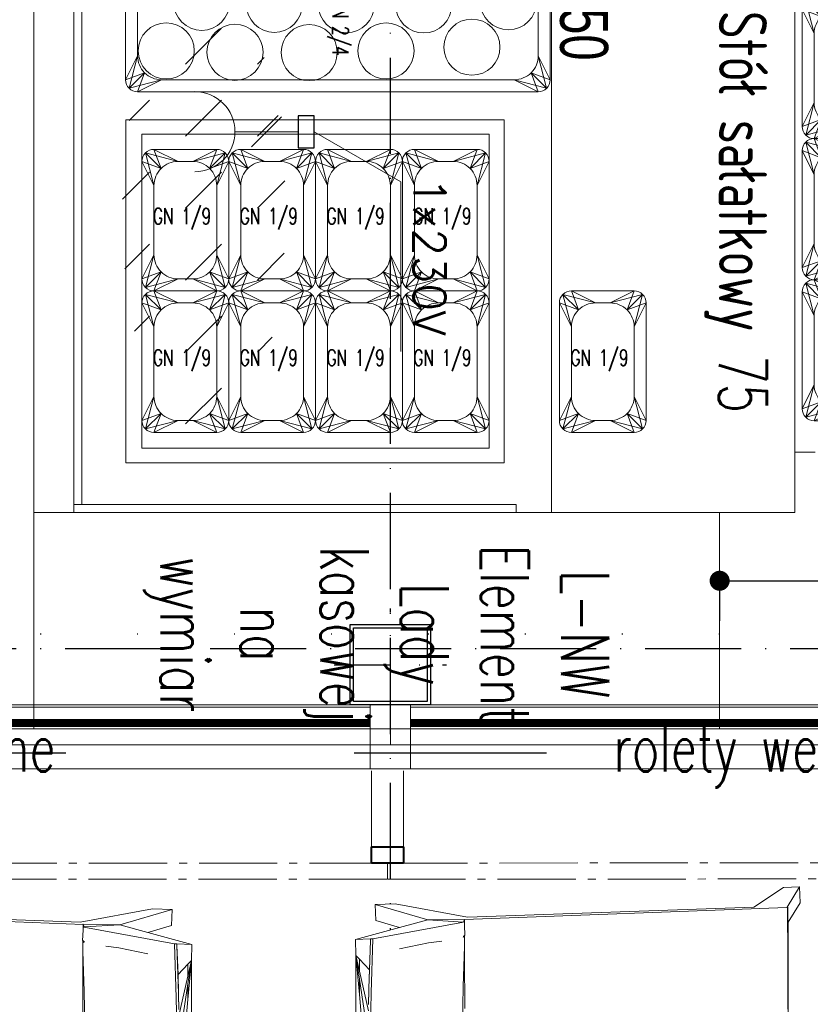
# Model space of a CAD drawing. Header units: metres. Extents: x 5541655 to 5588333, y 5589641 to 5627331.
# Tile 9 of 57: x 5585664 to 5585762, y 5625329 to 5625452. Entities that reach past the tile are written whole.
import ezdxf

# ---------------------------------------------------------------- set-up
doc = ezdxf.new("R2010")
doc.units = ezdxf.units.M
doc.header["$MEASUREMENT"] = 0
for name, pattern in [('ACAD_ISO03W100', [30, 12, -18]), ('ACAD_ISO07W100', [3, 0, -3]), ('ACAD_ISO10W100', [18, 12, -3, 0, -3]), ('AM_DIN_G_W050', [13.75, 9.75, -1.5, 1, -1.5]), ('DASHED', [19.05, 12.7, -6.35]), ('Kropki i Kreski', [6.702778, 3.527778, -1.763889, 0, -1.411111])]:
    doc.linetypes.add(name, pattern=pattern)
doc.layers.get('0').update_dxf_attribs({"linetype": 'CONTINUOUS', "lineweight": 18})
doc.layers.get('Defpoints').update_dxf_attribs({"linetype": 'CONTINUOUS'})
for name, color, linetype in [('2D- Siatka Modularna', 7, 'ACAD_ISO10W100'), ('Indeksy_urządzeń_gastronomicznych', 242, 'CONTINUOUS'), ('Ściany', 51, 'CONTINUOUS')]:
    doc.layers.add(name, color=color, linetype=linetype)
for name, color, linetype, lineweight in [('_E+E_ŻALUZJE', 34, 'AM_DIN_G_W050', 18), ('CHLODNICTWO', 94, 'CONTINUOUS', 20), ('drzwi', 30, 'CONTINUOUS', 20), ('Instalacje elektryczne', 1, 'CONTINUOUS', 20), ('MEBLE PKN', 150, 'CONTINUOUS', 20), ('WYMIARY WEW', 251, 'CONTINUOUS', 13)]:
    doc.layers.add(name, color=color, linetype=linetype, lineweight=lineweight)
doc.styles.add('JACEK_07', font='SIMPLEX.SHX', dxfattribs={"width": 0.7})
doc.styles.add('PL_D50', font='GOTHIC.TTF', dxfattribs={"height": 10})
doc.styles.get("Standard").update_dxf_attribs({"font": 'simplex.shx'})
doc.dimstyles.new('PLANCO D50', dxfattribs={"dimscale": 0.5, "dimtxt": 10, "dimasz": 5, "dimexe": 10, "dimexo": 15, "dimgap": 5, "dimtad": 1, "dimdec": 0, "dimrnd": 0.5, "dimzin": 12, "dimtxsty": 'PL_D50', "dimblk": 'DOT', "dimcen": 1.25, "dimadec": 0, "dimazin": 0, "dimtfac": 1, "dimtdec": 0, "dimtmove": 1, "dimatfit": 3, "dimldrblk": 'DOT', "dimfxl": 10, "dimfxlon": 1, "dimarcsym": 0})

# ---------------------------------------------------------------- blocks, each defined once
blk = doc.blocks.new('*U383')
blk.add_lwpolyline([(-15.2, -85.6), (11.8, -85.6), (11.8, 0), (-15.2, 0)], close=True)
at = {"layer": 'Defpoints', "linetype": 'ACAD_ISO07W100', "ltscale": 4}
blk.add_line((0, 0), (0, -85.6), dxfattribs=at)
at = {"color": 7, "insert": (0, -42.8), "char_height": 6, "width": 40, "attachment_point": 5, "style": 'JACEK_07'}
blk.add_mtext('L-NW\\PElement Lady kasowej\\Pna\\Pwymiar', dxfattribs=at)
blk = doc.blocks.new('_Dot')
at = {"color": 0, "linetype": 'ByBlock', "lineweight": -2}
blk.add_line((-0.5, 0), (-1, 0), dxfattribs=at)
at = {"color": 0, "linetype": 'ByBlock', "const_width": 0.5}
blk.add_lwpolyline([(-0.25, 0, 1), (0.25, 0, 1)], format="xyb", close=True, dxfattribs=at)
blk = doc.blocks.new('*D450')
at = {"layer": 'Defpoints', "color": 0}
for p in [(5585750.92, 5625381.75), (5585855.32, 5625381.75), (5585855.32, 5625381.72)]:
    blk.add_point(p, dxfattribs=at)
at = {"layer": 'WYMIARY WEW', "color": 0, "lineweight": -2}
for p, q in [((5585750.92, 5625381.72), (5585750.92, 5625376.72)), ((5585753.42, 5625381.72), (5585852.82, 5625381.72)), ((5585855.32, 5625381.72), (5585855.32, 5625376.72))]:
    blk.add_line(p, q, dxfattribs=at)
at = {"layer": 'WYMIARY WEW', "color": 0, "lineweight": -2, "xscale": 2.5, "yscale": 2.5, "zscale": 2.5, "rotation": 180}
blk.add_blockref('_Dot', (5585750.92, 5625381.72), dxfattribs=at)
at = {"layer": 'WYMIARY WEW', "color": 0, "lineweight": -2, "xscale": 2.5, "yscale": 2.5, "zscale": 2.5}
blk.add_blockref('_Dot', (5585855.32, 5625381.72), dxfattribs=at)
at = {"layer": 'WYMIARY WEW', "color": 0, "insert": (5585803.12, 5625389.22), "char_height": 10, "attachment_point": 5, "style": 'PL_D50'}
blk.add_mtext('105', dxfattribs=at)
blk = doc.blocks.new('GN 2_4')
for points in [[(75472.3, 43300.1), (75604.8, 43300.1, -0.414214), (75619.8, 43285.1), (75619.8, 42785.1, -0.414214), (75604.8, 42770.1), (75472.3, 42770.1, -0.414214), (75457.3, 42785.1), (75457.3, 43285.1, -0.414214)], [(75502.3, 43285.1), (75574.8, 43285.1, -0.414214), (75604.8, 43255.1), (75604.8, 42815.1, -0.414214), (75574.8, 42785.1), (75502.3, 42785.1, -0.414214), (75472.3, 42815.1), (75472.3, 43255.1, -0.414214)]]:
    blk.add_lwpolyline(points, format="xyb", close=True)
at = {"color": 252}
for points in [[(75457.3, 43285.1), (75472.3, 43255.1), (75461.7, 43295.7), (75481.1, 43276.3), (75472.3, 43300.1), (75502.3, 43285.1)], [(75472.3, 43255.1), (75457.3, 43285.1), (75481.1, 43276.3), (75461.7, 43295.7), (75502.3, 43285.1), (75472.3, 43300.1)], [(75619.8, 43285.1), (75604.8, 43255.1), (75615.4, 43295.7), (75596, 43276.3), (75604.8, 43300.1), (75574.8, 43285.1)], [(75604.8, 43255.1), (75619.8, 43285.1), (75596, 43276.3), (75615.4, 43295.7), (75574.8, 43285.1), (75604.8, 43300.1)], [(75457.3, 42785.1), (75472.3, 42815.1), (75461.7, 42774.5), (75481.1, 42793.9), (75472.3, 42770.1), (75502.3, 42785.1)], [(75472.3, 42815.1), (75457.3, 42785.1), (75481.1, 42793.9), (75461.7, 42774.5), (75502.3, 42785.1), (75472.3, 42770.1)], [(75619.8, 42785.1), (75604.8, 42815.1), (75615.4, 42774.5), (75596, 42793.9), (75604.8, 42770.1), (75574.8, 42785.1)], [(75604.8, 42815.1), (75619.8, 42785.1), (75596, 42793.9), (75615.4, 42774.5), (75574.8, 42785.1), (75604.8, 42770.1)]]:
    blk.add_lwpolyline(points, dxfattribs=at)
at = {"insert": (75538.6, 43035.1), "char_height": 20, "width": 153.713, "attachment_point": 5, "style": 'JACEK_07'}
blk.add_mtext('GN 2/4', dxfattribs=at)
blk = doc.blocks.new('GN 1_6')
for points in [[(27840.9, 18108.5), (27986.9, 18108.5, -0.414214), (28001.9, 18093.5), (28001.9, 17961.5, -0.414214), (27986.9, 17946.5), (27840.9, 17946.5, -0.414214), (27825.9, 17961.5), (27825.9, 18093.5, -0.414214)], [(27870.9, 18093.5), (27956.9, 18093.5, -0.414214), (27986.9, 18063.5), (27986.9, 17991.5, -0.414214), (27956.9, 17961.5), (27870.9, 17961.5, -0.414214), (27840.9, 17991.5), (27840.9, 18063.5, -0.414214)]]:
    blk.add_lwpolyline(points, format="xyb", close=True)
at = {"color": 252}
for points in [[(27825.9, 18093.5), (27840.9, 18063.5), (27830.3, 18104.1), (27849.7, 18084.7), (27840.9, 18108.5), (27870.9, 18093.5)], [(27840.9, 18063.5), (27825.9, 18093.5), (27849.7, 18084.7), (27830.3, 18104.1), (27870.9, 18093.5), (27840.9, 18108.5)], [(28001.9, 18093.5), (27986.9, 18063.5), (27997.6, 18104.1), (27978.2, 18084.7), (27986.9, 18108.5), (27956.9, 18093.5)], [(27986.9, 18063.5), (28001.9, 18093.5), (27978.2, 18084.7), (27997.6, 18104.1), (27956.9, 18093.5), (27986.9, 18108.5)], [(27825.9, 17961.5), (27840.9, 17991.5), (27830.3, 17950.9), (27849.7, 17970.3), (27840.9, 17946.5), (27870.9, 17961.5)], [(27840.9, 17991.5), (27825.9, 17961.5), (27849.7, 17970.3), (27830.3, 17950.9), (27870.9, 17961.5), (27840.9, 17946.5)], [(28001.9, 17961.5), (27986.9, 17991.5), (27997.6, 17950.9), (27978.2, 17970.3), (27986.9, 17946.5), (27956.9, 17961.5)], [(27986.9, 17991.5), (28001.9, 17961.5), (27978.2, 17970.3), (27997.6, 17950.9), (27956.9, 17961.5), (27986.9, 17946.5)]]:
    blk.add_lwpolyline(points, dxfattribs=at)
at = {"insert": (27912.7, 18026.5), "char_height": 20, "width": 292.426, "attachment_point": 5, "style": 'JACEK_07'}
blk.add_mtext('GN 1/6', dxfattribs=at)
blk = doc.blocks.new('GN_1-9')
for points in [[(1.5, 17.67), (9.33, 17.67, -0.414214), (10.83, 16.17), (10.83, 1.5, -0.414214), (9.33, 0), (1.5, 0, -0.414214), (0, 1.5), (0, 16.17, -0.414214)], [(4.5, 16.17), (6.33, 16.17, -0.414214), (9.33, 13.17), (9.33, 4.5, -0.414214), (6.33, 1.5), (4.5, 1.5, -0.414214), (1.5, 4.5), (1.5, 13.17, -0.414214)]]:
    blk.add_lwpolyline(points, format="xyb", close=True)
at = {"color": 252}
for points in [[(0, 16.17), (1.5, 13.17), (0.44, 17.23), (2.38, 15.29), (1.5, 17.67), (4.5, 16.17)], [(10.83, 16.17), (9.33, 13.17), (10.39, 17.23), (8.45, 15.29), (9.33, 17.67), (6.33, 16.17)], [(0, 1.5), (1.5, 4.5), (0.44, 0.44), (2.38, 2.38), (1.5, 0), (4.5, 1.5)], [(10.83, 1.5), (9.33, 4.5), (10.39, 0.44), (8.45, 2.38), (9.33, 0), (6.33, 1.5)]]:
    blk.add_lwpolyline(points, dxfattribs=at)
at = {"color": 253, "true_color": 0x9e9e9e}
for points in [[(1.5, 13.17), (0, 16.17), (2.38, 15.29), (0.44, 17.23), (4.5, 16.17), (1.5, 17.67)], [(9.33, 13.17), (10.83, 16.17), (8.45, 15.29), (10.39, 17.23), (6.33, 16.17), (9.33, 17.67)], [(1.5, 4.5), (0, 1.5), (2.38, 2.38), (0.44, 0.44), (4.5, 1.5), (1.5, 0)], [(9.33, 4.5), (10.83, 1.5), (8.45, 2.38), (10.39, 0.44), (6.33, 1.5), (9.33, 0)]]:
    blk.add_lwpolyline(points, dxfattribs=at)
at = {"insert": (5, 9), "char_height": 2, "width": 29.2426, "attachment_point": 5, "style": 'JACEK_07'}
blk.add_mtext('GN 1/9', dxfattribs=at)
blk = doc.blocks.new('gn-230')
at = {"layer": 'Instalacje elektryczne'}
for p, q in [((-15.65, -3.75), (-8.15, 3.75)), ((-4, 0), (-19.8, 0))]:
    blk.add_line(p, q, dxfattribs=at)
at = {"layer": 'Instalacje elektryczne', "lineweight": 30}
blk.add_lwpolyline([(-4, -4), (0, -4), (0, 4), (-4, 4)], close=True, dxfattribs=at)
at = {"layer": 'Instalacje elektryczne'}
blk.add_arc((-29.8, 0), 10, 270, 90, dxfattribs=at)
blk = doc.blocks.new('Stół sałatkowy75')
at = {"linetype": 'DASHED', "ltscale": 0.2, "true_color": 0x9e9e9e}
h = blk.add_hatch(dxfattribs=at)
h.set_pattern_fill('AR-CONC', color=253, scale=0.01, angle=180)
h.set_pattern_definition([(230, (2493.9294, 1803.6849), (-1.8218467, 0.15939086), [0.1905, -2.0955]), (175, (2493.9294, 1803.6849), (0.3524342, -1.9105685), [0.1524, -1.6764058]), (280.451445, (2493.7776, 1803.6981), (-1.4694125, -1.7511775), [0.1619001, -1.7809024]), (226.1842, (2493.9294, 1803.1769), (-2.7107904, 0.4204233), [0.28575, -3.14325]), (276.63556, (2493.7035, 1803.212), (-2.3740413, -2.4742612), [0.2428502, -2.671356]), (171.18415, (2493.9294, 1803.177), (-2.3740413, -2.4742612), [0.2285997, -2.5145973]), (201, (2493.6754, 1803.3039), (-1.5161439, 1.022652), [0.1905, -2.0955]), (146, (2493.6754, 1803.3039), (-0.6180203, -1.8418797), [0.1524, -1.6764]), (251.451445, (2493.549, 1803.389), (-2.1341642, -0.8192277), [0.1619001, -1.7808994]), (217.5, (2493.9294, 1803.68486), (-0.03088603, -0.84555039), [0, -1.65608, 0, -1.7018, 0, -1.68275]), (187.5, (2493.9294, 1803.6849), (-0.66819663, -1.00180575), [0, -0.97028, 0, -1.61798, 0, -0.64135]), (147.5, (2494.4958, 1803.68486), (-1.35590595, 0.05728744), [0, -0.635, 0, -1.9812, 0, -2.6289]), (137.5, (2494.7498, 1803.6849), (-1.4812918, -0.2542649), [0, -0.8255, 0, -1.31572, 0, -1.8669])])
h.paths.add_polyline_path([(-73, 147), (-73, 143), (-2, 143), (-2, 147)])
at = {"true_color": 0x9e9e9e}
h = blk.add_hatch(dxfattribs=at)
h.set_pattern_fill('DASH', color=253, scale=2, angle=135, style=0)
h.set_pattern_definition([(135, (1348.821, 1365.8726), (-8.980256, 4e-15), [6.35, -6.35])])
edge = h.paths.add_edge_path()
edge.add_ellipse((-37.5, 16.24), major_axis=(28.53, 0), ratio=0.357143, start_angle=0, end_angle=360)
at = {"linetype": 'DASHED', "ltscale": 0.2}
for p, q in [((-73, 147), (-2, 147)), ((-73, 143), (-73, 147)), ((-2, 143), (-2, 147)), ((-2, 143), (-73, 143)), ((-67.47, 90), (-67.47, 143)), ((-7.53, 90), (-7.53, 143))]:
    blk.add_line(p, q, dxfattribs=at)
at = {"ltscale": 100}
for p, q in [((-75, 84.84), (-75, 80.16)), ((0, 84.84), (0, 80.16))]:
    blk.add_line(p, q, dxfattribs=at)
for p, q in [((-75, 5.16), (-75, 79.84)), ((0, 5.16), (0, 79.84)), ((-75, 59.6), (0, 59.6)), ((-74, 55.2), (-75, 55.2)), ((-74, 55.2), (-74, 28.57)), ((-1, 0), (-1, 55.2)), ((-1, 29.8), (-1, 55.2)), ((-1, 55.2), (0, 55.2)), ((-49, 53.7), (-49, 6.5)), ((-6.2, 53.7), (-49, 53.7)), ((-6.2, 53.7), (-6.2, 6.5)), ((-47.2, 8.5), (-47.2, 51.83)), ((-47.2, 51.83), (-8, 51.83)), ((-8, 51.83), (-8, 8.5)), ((-74, 28.57), (-74, 0)), ((-8, 8.5), (-47.2, 8.5)), ((-6.2, 6.5), (-49, 6.5)), ((-74, 1), (-1, 1)), ((-0.16, 0), (-74.84, 0))]:
    blk.add_line(p, q)
blk.add_lwpolyline([(0, 90), (-75, 90), (-75, 0), (0, 0)], close=True)
for centre in [(-63.71, 54.24), (-58.05, 49.68), (-63.33, 43.67), (-57.59, 38.96), (-63.36, 34.02), (-57.38, 29.37), (-63.4, 25.02), (-57.41, 20.11), (-63.65, 15.96), (-57.59, 11.53)]:
    blk.add_circle(centre, 3.5)
at = {"layer": 'Instalacje elektryczne'}
blk.add_lwpolyline([(-47.5, 30), (-41.25, 40.83), (-20.08, 40.83)], dxfattribs=at)
at = {"linetype": 'DASHED', "ltscale": 0.2, "xscale": 0.09999999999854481, "yscale": 0.09999999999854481, "zscale": 0.09999999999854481}
for p in [(-2846.83, -1671.35), (-2829.23, -1671.35), (-2811.63, -1671.35), (-2846.83, -1687.55), (-2829.23, -1687.55), (-2811.63, -1687.55), (-2846.83, -1703.75), (-2829.23, -1703.75), (-2811.63, -1703.75)]:
    blk.add_blockref('GN 1_6', p, dxfattribs=at)
at = {"rotation": 90}
for p in [(-9.97, 60.6), (-27.63, 41), (-9.97, 41), (-27.63, 30.17), (-9.97, 30.17), (-27.63, 19.33), (-9.97, 19.33), (-27.63, 8.5), (-9.97, 8.5)]:
    blk.add_blockref('GN_1-9', p, dxfattribs=at)
at = {"xscale": 0.09999999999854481, "yscale": 0.09999999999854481, "zscale": 0.09999999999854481}
blk.add_blockref('GN 2_4', (-7614.46, -4270.56), dxfattribs=at)
at = {"layer": 'Instalacje elektryczne', "xscale": 0.5, "yscale": 0.5, "zscale": 0.5, "rotation": 90}
blk.add_blockref('gn-230', (-47.5, 30), dxfattribs=at)
at = {"color": 242, "insert": (-37.5, 82.59), "char_height": 6, "width": 75, "attachment_point": 5, "style": 'JACEK_07'}
blk.add_mtext('Stół sałatkowy 75', dxfattribs=at)
at = {"layer": 'Instalacje elektryczne', "insert": (-41.77, 46.39), "char_height": 4, "width": 32.4538, "attachment_point": 1}
blk.add_mtext('1x230V', dxfattribs=at)
blk = doc.blocks.new('*U184')
blk.add_blockref('Stół sałatkowy75', (75, 0))
at = {"layer": 'Indeksy_urządzeń_gastronomicznych', "color": 242, "insert": (1, 60.6), "char_height": 6, "width": 36.1, "attachment_point": 7, "style": 'JACEK_07'}
blk.add_mtext('\\pxql;{\\fArial|b0|i0|c238|p34;SS750}', dxfattribs=at)
blk = doc.blocks.new('Z$W@#18078')
for points in [[(1.39, 51.52), (1.28, 53.52), (3.78, 53.64), (12.81, 52), (48.56, 53.39), (51.71, 55.49), (53.95, 55.47), (54.32, 53.93), (52.87, 51.52), (52.94, 10.71), (54.4, 8.31), (54.32, 6.3), (52.32, 6.39), (48.64, 8.82), (12.88, 10.09), (3.86, 8.42), (1.36, 8.52), (1.46, 10.52), (4.42, 11.37), (-1.07, 12.87), (-1.13, 49.17), (4.03, 50.6)], [(172.53, 51.02), (172.63, 53.02), (170.14, 53.13), (161.11, 51.5), (125.35, 52.89), (122.21, 54.99), (119.96, 54.96), (119.6, 53.42), (121.04, 51.02), (120.97, 10.2), (119.52, 7.8), (119.6, 5.8), (121.6, 5.88), (125.27, 8.31), (161.03, 9.58), (170.06, 7.91), (172.55, 8.02), (172.45, 10.02), (169.5, 10.87), (174.99, 12.37), (175.05, 48.67), (169.88, 50.09)]]:
    blk.add_wipeout(points)
at = {"linetype": 'Continuous', "lineweight": 0}
for p, q in [((52.94, 10.71), (52.87, 51.52)), ((-1.07, 47.17), (-1.02, 14.87)), ((174.99, 46.66), (174.93, 14.37)), ((-0.58, 19.74), (0.43, 31.02)), ((174.49, 19.24), (173.48, 30.51)), ((0.72, 29.44), (0.87, 19.54)), ((173.19, 28.94), (173.05, 19.04)), ((12.21, 26.94), (12.35, 18.69)), ((161.71, 26.44), (161.56, 18.19)), ((-0.57, 17.81), (0.47, 24.79)), ((174.49, 17.3), (173.44, 24.28)), ((0.53, 21.78), (-0.57, 16.84)), ((0.56, 20.88), (0.54, 20.98)), ((0.54, 20.98), (0.6, 19.18)), ((0.54, 20.98), (0.56, 20.91)), ((0.56, 20.93), (0.56, 20.98)), ((12.55, 21.5), (12.53, 15.14)), ((52.87, 15.21), (52.88, 21.57)), ((52.89, 15.2), (52.91, 21.56)), ((161.37, 20.99), (161.39, 14.63)), ((173.38, 21.27), (174.49, 16.34)), ((-1.02, 14.87), (-0.58, 19.74)), ((-0.57, 17.81), (-0.58, 19.74)), ((0.56, 20.87), (0.56, 20.88)), ((0.56, 20.87), (0.6, 19.18)), ((173.37, 20.48), (173.32, 18.67)), ((173.36, 20.37), (173.32, 18.67)), ((0.6, 19.14), (0.6, 19.18)), ((0.6, 19.07), (0.6, 19.14)), ((0.6, 19), (0.6, 19.07)), ((0.6, 19), (0.66, 16.64)), ((0.6, 19), (0.78, 13)), ((0.87, 19.54), (1.08, 12.81)), ((12.35, 18.69), (12.52, 13.76)), ((173.05, 19.04), (172.83, 12.3)), ((173.31, 18.49), (173.13, 12.5)), ((173.31, 18.49), (173.26, 16.14)), ((173.31, 18.57), (173.32, 18.64)), ((173.31, 18.49), (173.31, 18.57)), ((173.32, 18.64), (173.32, 18.67)), ((174.49, 17.3), (174.49, 19.24)), ((174.93, 14.37), (174.49, 19.24)), ((-1.02, 14.87), (-0.57, 17.81)), ((161.56, 18.19), (161.39, 13.25)), ((174.93, 14.37), (174.49, 17.3)), ((-0.57, 16.84), (-1.02, 14.87)), ((-0.57, 15.34), (-0.57, 16.84)), ((-0.57, 15.34), (0.66, 16.64)), ((0.66, 16.64), (0.78, 13)), ((173.26, 16.14), (173.13, 12.5)), ((174.49, 14.84), (173.26, 16.14)), ((174.49, 14.84), (174.49, 16.34)), ((174.49, 16.34), (174.93, 14.37)), ((-1.02, 14.87), (-1.07, 12.87)), ((-1.02, 14.87), (-0.57, 15.34)), ((12.53, 15.14), (12.52, 13.76)), ((52.83, 8.87), (52.87, 15.21)), ((52.86, 8.85), (52.89, 15.2)), ((174.93, 14.37), (174.49, 14.84)), ((4.4, 14.05), (8.03, 13.29)), ((12.52, 13.76), (12.52, 12.48)), ((161.39, 14.63), (161.39, 13.25)), ((169.51, 13.55), (165.88, 12.79)), ((174.93, 14.37), (174.99, 12.37)), ((-1.07, 12.87), (0.79, 12.81)), ((4.42, 11.37), (-1.07, 12.87)), ((0.78, 13), (0.79, 12.95)), ((0.79, 12.89), (0.79, 12.95)), ((0.79, 12.89), (0.79, 12.86)), ((0.79, 12.81), (0.79, 12.86)), ((0.79, 12.81), (0.94, 12.81)), ((0.94, 12.81), (1.08, 12.81)), ((1.08, 12.81), (12.4, 10.73)), ((9.68, 13.08), (8.03, 13.29)), ((12.34, 12.6), (12.42, 12.5)), ((12.42, 12.5), (12.52, 12.37)), ((12.52, 12.48), (12.43, 12.64)), ((12.51, 11.09), (12.58, 12.37)), ((12.52, 12.48), (12.52, 12.37)), ((12.55, 12.35), (12.52, 12.37)), ((12.52, 12.37), (12.55, 12.37)), ((12.55, 12.37), (12.58, 12.37)), ((161.39, 13.25), (161.4, 11.97)), ((172.83, 12.3), (161.52, 10.23)), ((164.24, 12.58), (165.88, 12.79)), ((169.5, 10.87), (174.99, 12.37)), ((172.98, 12.31), (172.83, 12.3)), ((173.13, 12.31), (172.98, 12.31)), ((173.13, 12.5), (173.13, 12.44)), ((173.13, 12.39), (173.13, 12.44)), ((173.13, 12.39), (173.13, 12.35)), ((174.99, 12.37), (173.13, 12.31)), ((173.13, 12.31), (173.13, 12.35)), ((4.42, 11.37), (1.46, 10.52)), ((7.94, 10.41), (4.42, 11.37)), ((12.51, 10.39), (12.51, 11.09)), ((161.37, 11.87), (161.34, 11.86)), ((161.41, 10.58), (161.34, 11.86)), ((161.37, 11.84), (161.4, 11.87)), ((161.4, 11.87), (161.37, 11.87)), ((161.4, 11.97), (161.49, 12.14)), ((161.49, 11.99), (161.4, 11.87)), ((161.4, 11.97), (161.4, 11.87)), ((161.57, 12.1), (161.49, 11.99)), ((1.46, 10.52), (1.36, 8.52)), ((1.36, 8.52), (7.94, 10.41)), ((12.88, 10.09), (3.86, 8.42)), ((12.35, 10.7), (7.94, 10.41)), ((12.52, 10.37), (7.94, 10.41)), ((12.35, 10.7), (12.51, 10.39)), ((12.51, 10.38), (12.51, 10.39)), ((12.52, 10.37), (12.51, 10.38)), ((12.51, 10.38), (52.77, 8.87)), ((48.64, 8.82), (12.88, 10.09)), ((54.4, 8.31), (52.94, 10.71)), ((161.41, 9.87), (121.15, 8.36)), ((161.4, 9.86), (165.98, 9.91)), ((161.4, 9.86), (161.41, 9.87)), ((161.41, 9.89), (161.41, 10.58)), ((161.56, 10.19), (161.41, 9.89)), ((161.41, 9.87), (161.41, 9.89)), ((161.56, 10.19), (165.98, 9.91)), ((165.98, 9.91), (169.5, 10.87)), ((172.55, 8.02), (165.98, 9.91)), ((169.5, 10.87), (172.45, 10.02)), ((172.45, 10.02), (172.55, 8.02)), ((52.32, 6.39), (48.64, 8.82)), ((52.77, 8.87), (52.83, 8.87)), ((52.78, 8.85), (52.86, 8.85)), ((54.32, 6.3), (52.78, 8.85)), ((52.83, 8.87), (52.86, 8.85)), ((125.27, 8.31), (161.03, 9.58)), ((161.03, 9.58), (170.06, 7.91)), ((3.86, 8.42), (1.36, 8.52)), ((54.4, 8.31), (54.32, 6.3)), ((170.06, 7.91), (172.55, 8.02)), ((54.32, 6.3), (52.32, 6.39))]:
    blk.add_line(p, q, dxfattribs=at)
blk = doc.blocks.new('*U541')
at = {"xscale": -1, "rotation": 180}
for p in [(31.23, -10.42), (-165.26, -11.54)]:
    blk.add_blockref('Z$W@#18078', p, dxfattribs=at)
at = {"layer": 'Defpoints', "linetype": 'ACAD_ISO03W100', "ltscale": 2}
blk.add_lwpolyline([(-210, 0), (210, 0), (210, -250), (-210, -250)], close=True, dxfattribs=at)
blk = doc.blocks.new('*U543')
blk.add_lwpolyline([(25315.52, 17951.64), (25430.52, 17951.64), (25430.52, 17949.64), (25315.52, 17949.64)], close=True)
at = {"color": 6, "true_color": 0xff29ff, "const_width": 1}
blk.add_lwpolyline([(25315.52, 17949.64), (25430.52, 17949.64)], dxfattribs=at)
at = {"color": 7, "insert": (25366.04, 17945.59), "char_height": 6, "attachment_point": 5, "style": 'JACEK_07'}
blk.add_mtext('rolety wewnętrzne', dxfattribs=at)

msp = doc.modelspace()

# ---------------------------------------------------------------- linework, layer by layer
at = {"layer": '2D- Siatka Modularna', "lineweight": 25}
for p, q in [((5585709.82, 5624710.99), (5585709.82, 5627132.53)), ((5584691.82, 5625373.25), (5586101.82, 5625373.25)), ((5584691.82, 5625373.25), (5586251.82, 5625373.25))]:
    msp.add_line(p, q, dxfattribs=at)
at = {"layer": 'drzwi'}
for points in [[(5585712.32, 5625366.25), (5585712.32, 5625358.25), (5585707.32, 5625358.25), (5585707.32, 5625366.25)], [(5585589.82, 5625363.25), (5585709.82, 5625363.25), (5585709.82, 5625361.25), (5585589.82, 5625361.25)], [(5585829.82, 5625363.25), (5585709.82, 5625363.25), (5585709.82, 5625361.25), (5585829.82, 5625361.25)]]:
    msp.add_lwpolyline(points, close=True, dxfattribs=at)
at = {"layer": 'MEBLE PKN'}
msp.add_lwpolyline([(5585665.32, 5625390.25), (5585665.32, 5625470.25), (5585700.32, 5625470.25), (5585700.32, 5625560.25), (5585755.32, 5625560.25), (5585755.16, 5625465.25), (5585670.32, 5625465.25), (5585670.32, 5625390.25), (5585665.32, 5625390.25)], dxfattribs=at)
at = {"layer": 'WYMIARY WEW'}
for p, q in [((5585592.32, 5625366.25), (5585707.32, 5625366.25)), ((5585712.32, 5625366.25), (5585827.32, 5625366.25))]:
    msp.add_line(p, q, dxfattribs=at)
at = {"layer": 'Ściany', "color": 0, "linetype": 'Kropki i Kreski', "ltscale": 2}
for points in [[(5585709.82, 5625364.25), (5585709.82, 5625378.25)], [(5585702.82, 5625371.25), (5585716.82, 5625371.25)]]:
    msp.add_lwpolyline(points, dxfattribs=at)
at = {"layer": 'Ściany', "color": 0}
for points in [[(5585704.82, 5625376.25), (5585714.82, 5625376.25), (5585714.82, 5625366.25), (5585704.82, 5625366.25)], [(5585705.22, 5625375.85), (5585714.42, 5625375.85), (5585714.42, 5625366.65), (5585705.22, 5625366.65)]]:
    msp.add_lwpolyline(points, close=True, dxfattribs=at)

# ---------------------------------------------------------------- block references
at = {"layer": 'CHLODNICTWO', "rotation": 270}
msp.add_blockref('*U184', (5585670.32, 5625465.25), dxfattribs=at)
at = {"layer": 'MEBLE PKN', "rotation": 270}
msp.add_blockref('*U383', (5585750.92, 5625375.05), dxfattribs=at)

# ---------------------------------------------------------------- dimensions: what is measured, and where the dimension line sits
at = {"layer": 'WYMIARY WEW'}
dim = msp.add_linear_dim(base=(5585855.32, 5625381.72), p1=(5585750.92, 5625381.75), p2=(5585855.32, 5625381.75), dimstyle='PLANCO D50', override={"dimtxsty": 'PL_D50', "dimldrblk": 'Dot', "dimfxl": 0.8}, dxfattribs=at)
dim.commit()
dim.dimension.update_dxf_attribs({"geometry": '*D450', "text_midpoint": (5585803.12, 5625389.22)})

# ---------------------------------------------------------------- next in the draw order: block references
at = {"layer": 'MEBLE PKN'}
msp.add_blockref('*U541', (5585675.32, 5625360.25), dxfattribs=at)

# ---------------------------------------------------------------- next in the draw order: linework, layer by layer
at = {"layer": '_E+E_ŻALUZJE'}
for points in [[(5585707.46, 5625348.25), (5585707.46, 5625358.25)], [(5585711.46, 5625348.25), (5585711.46, 5625358.25)]]:
    msp.add_lwpolyline(points, dxfattribs=at)
at = {"layer": '_E+E_ŻALUZJE', "lineweight": 40}
msp.add_lwpolyline([(5585707.46, 5625348.5), (5585711.46, 5625348.5), (5585711.46, 5625346.5), (5585707.46, 5625346.5)], close=True, dxfattribs=at)
at = {"layer": '_E+E_ŻALUZJE'}
for points in [[(5585709.46, 5625346.5), (5585589.64, 5625346.5), (5585589.64, 5625344.5), (5585709.46, 5625344.5)], [(5585829.46, 5625346.52), (5585709.46, 5625346.5), (5585709.46, 5625344.5), (5585829.46, 5625344.52)]]:
    msp.add_lwpolyline(points, close=True, dxfattribs=at)
at = {"layer": 'drzwi'}
msp.add_lwpolyline([(5585712.32, 5625366.25), (5585712.32, 5625358.25), (5585707.32, 5625358.25), (5585707.32, 5625366.25)], close=True, dxfattribs=at)
at = {"layer": 'WYMIARY WEW'}
for p, q in [((5585707.32, 5625358.25), (5585592.32, 5625358.25)), ((5585827.32, 5625358.25), (5585712.32, 5625358.25))]:
    msp.add_line(p, q, dxfattribs=at)

# ---------------------------------------------------------------- next in the draw order: block references
at = {"color": 0}
for p in [(5560276.8, 5607414.32), (5560396.8, 5607414.32)]:
    msp.add_blockref('*U543', p, dxfattribs=at)

doc.saveas('drawing.dxf')
